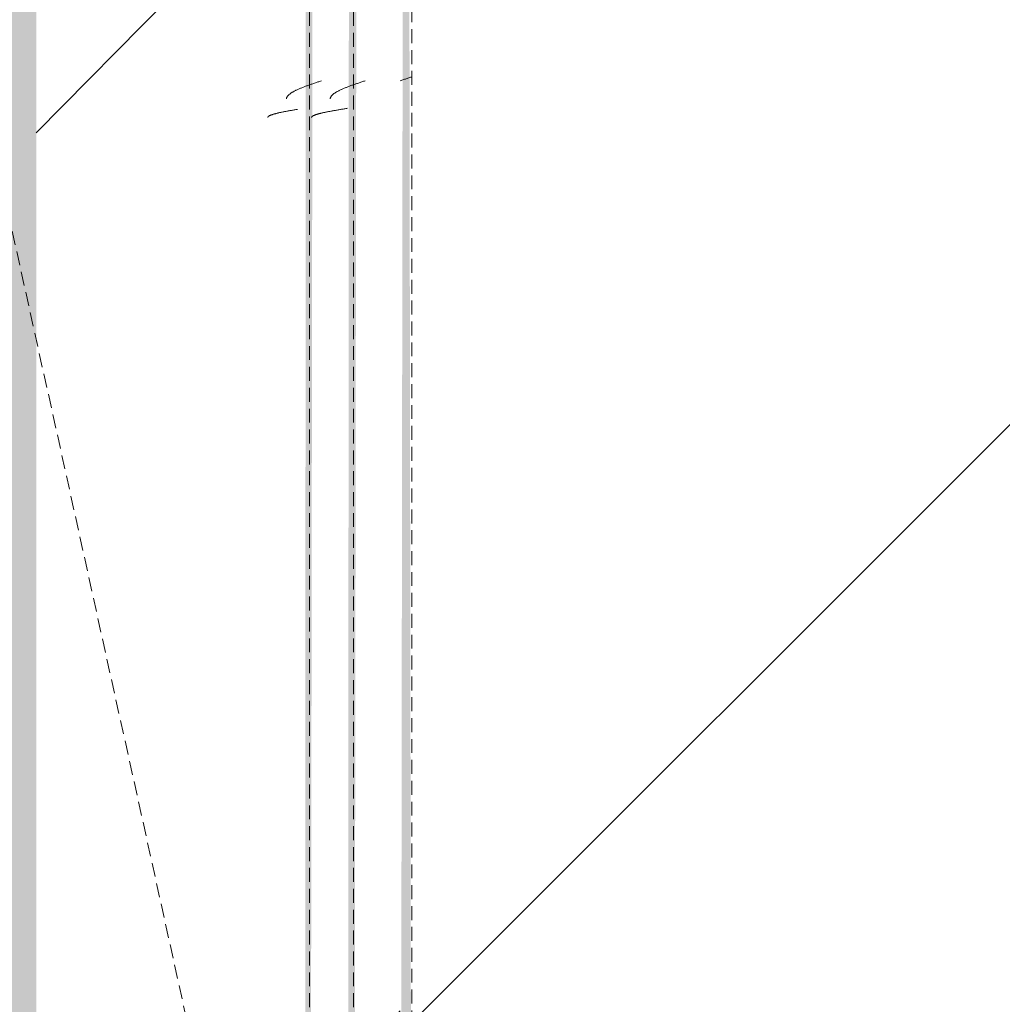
# Model space of a CAD drawing. Header units: millimetres. Extents: x 16156 to 91527, y 4646 to 113494.
# Tile 238 of 256: x 35710 to 36046, y 70967 to 71304. Entities that reach past the tile are written whole.
import ezdxf

# ---------------------------------------------------------------- set-up
doc = ezdxf.new("R2010")
doc.units = ezdxf.units.MM
doc.linetypes.add('ARC Demolished', pattern=[7.14375, 4.7625, -2.38125])
for name, color, linetype, lineweight in [('A--AR9__AlgVoorz', 1, 'Continuous', 9), ('A--L74__VasteSanitaireVoorz', 1, 'ARC Demolished', 9), ('A--L82__LosseGebruikersInvent', 1, 'ARC Demolished', 9)]:
    doc.layers.add(name, color=color, linetype=linetype, lineweight=lineweight)
pattern_1 = [(135, (72113.44, -36801.75), (-212.132, -212.132), [])]
pattern_2 = [(315, (-71398.44, 35670.5), (212.132, 212.132), [])]
pattern_3 = [(315.439, (-71398.44, 34585), (205.6355, 215.307), [])]

# ---------------------------------------------------------------- blocks, each defined once
blk = doc.blocks.new('73_FU_Keukentop - Type 1-2249611-AB-Begane grond - slooptekening')
at = {"layer": 'A--L82__LosseGebruikersInvent'}
h = blk.add_hatch(dxfattribs=at)
h.set_pattern_fill('FP_61', color=256, style=0, pattern_type=2)
h.set_pattern_definition(pattern_1)
h.paths.add_polyline_path([(1430, -957.5), (1430, 957.5), (-1430, 957.5), (-1430, -957.5), (1266.55, -957.5)])
h = blk.add_hatch(dxfattribs=at)
h.set_pattern_fill('FP_61', color=256, style=0, pattern_type=2)
h.set_pattern_definition(pattern_1)
h.paths.add_polyline_path([(1430, -957.5), (1430, 957.5), (-1430, 957.5), (-1430, -957.5), (1266.55, -957.5)])
blk.add_line((-1430, -957.5), (1430, -957.5), dxfattribs=at)
blk = doc.blocks.new('FP_246-AB-Begane grond - slooptekening')
at = {"layer": 'A--L74__VasteSanitaireVoorz', "color": 240, "linetype": 'Continuous'}
for p, q in [((-115.76, -169.75), (-115.66, -170.04)), ((-115.76, -169.75), (-115.66, -170.04)), ((-115.66, -170.04), (-115.57, -170.34)), ((-115.66, -170.04), (-115.57, -170.34)), ((-115.57, -170.34), (-115.47, -170.63)), ((-115.57, -170.34), (-115.47, -170.63)), ((-115.47, -170.63), (-115.37, -170.92)), ((-115.47, -170.63), (-115.37, -170.92)), ((-115.37, -170.92), (-115.27, -171.22)), ((-115.37, -170.92), (-115.27, -171.22)), ((-115.27, -171.22), (-115.17, -171.51)), ((-115.27, -171.22), (-115.17, -171.51)), ((-115.17, -171.51), (-115.08, -171.8)), ((-115.17, -171.51), (-115.08, -171.8)), ((-115.08, -171.8), (-114.98, -172.09)), ((-115.08, -171.8), (-114.98, -172.09)), ((-114.98, -172.09), (-114.88, -172.37)), ((-114.98, -172.09), (-114.88, -172.37)), ((-114.88, -172.37), (-114.78, -172.66)), ((-114.88, -172.37), (-114.78, -172.66)), ((-114.78, -172.66), (-114.68, -172.95)), ((-114.78, -172.66), (-114.68, -172.95)), ((-114.68, -172.95), (-114.58, -173.23)), ((-114.68, -172.95), (-114.58, -173.23)), ((-114.58, -173.23), (-114.49, -173.51)), ((-114.58, -173.23), (-114.49, -173.51)), ((-114.49, -173.51), (-114.39, -173.79)), ((-114.49, -173.51), (-114.39, -173.79))]:
    blk.add_line(p, q, dxfattribs=at)
blk = doc.blocks.new('FP_247-AB-Begane grond - slooptekening')
at = {"layer": 'A--L74__VasteSanitaireVoorz', "color": 240, "linetype": 'Continuous'}
for p, q in [((-121.95, -145.77), (-121.85, -145.78)), ((-121.95, -145.77), (-121.85, -145.78)), ((-121.85, -145.78), (-121.75, -145.8)), ((-121.85, -145.78), (-121.75, -145.8)), ((-121.75, -145.8), (-121.65, -145.83)), ((-121.75, -145.8), (-121.65, -145.83)), ((-121.65, -145.83), (-121.56, -145.86)), ((-121.65, -145.83), (-121.56, -145.86)), ((-121.56, -145.86), (-121.46, -145.9)), ((-121.56, -145.86), (-121.46, -145.9)), ((-121.46, -145.9), (-121.36, -145.95)), ((-121.46, -145.9), (-121.36, -145.95)), ((-121.36, -145.95), (-121.26, -146)), ((-121.36, -145.95), (-121.26, -146)), ((-121.26, -146), (-121.16, -146.06)), ((-121.26, -146), (-121.16, -146.06)), ((-121.16, -146.06), (-121.06, -146.13)), ((-121.16, -146.06), (-121.06, -146.13)), ((-121.06, -146.13), (-120.97, -146.2)), ((-121.06, -146.13), (-120.97, -146.2)), ((-120.97, -146.2), (-120.87, -146.29)), ((-120.97, -146.2), (-120.87, -146.29)), ((-120.87, -146.29), (-120.77, -146.37)), ((-120.87, -146.29), (-120.77, -146.37)), ((-120.77, -146.37), (-120.67, -146.47)), ((-120.77, -146.37), (-120.67, -146.47)), ((-120.67, -146.47), (-120.57, -146.57)), ((-120.67, -146.47), (-120.57, -146.57)), ((-120.57, -146.57), (-120.48, -146.68)), ((-120.57, -146.57), (-120.48, -146.68)), ((-120.48, -146.68), (-120.38, -146.8)), ((-120.48, -146.68), (-120.38, -146.8)), ((-120.38, -146.8), (-120.28, -146.92)), ((-120.38, -146.8), (-120.28, -146.92)), ((-120.28, -146.92), (-120.18, -147.05)), ((-120.28, -146.92), (-120.18, -147.05)), ((-120.18, -147.05), (-120.08, -147.18)), ((-120.18, -147.05), (-120.08, -147.18)), ((-120.08, -147.18), (-119.98, -147.33)), ((-120.08, -147.18), (-119.98, -147.33)), ((-119.98, -147.33), (-119.89, -147.47)), ((-119.98, -147.33), (-119.89, -147.47)), ((-119.89, -147.47), (-119.79, -147.63)), ((-119.89, -147.47), (-119.79, -147.63)), ((-119.79, -147.63), (-119.69, -147.79)), ((-119.79, -147.63), (-119.69, -147.79)), ((-119.69, -147.79), (-119.59, -147.95)), ((-119.69, -147.79), (-119.59, -147.95)), ((-119.59, -147.95), (-119.49, -148.13)), ((-119.59, -147.95), (-119.49, -148.13)), ((-119.49, -148.13), (-119.4, -148.31)), ((-119.49, -148.13), (-119.4, -148.31)), ((-119.4, -148.31), (-119.3, -148.49)), ((-119.4, -148.31), (-119.3, -148.49)), ((-119.3, -148.49), (-119.2, -148.68)), ((-119.3, -148.49), (-119.2, -148.68)), ((-119.2, -148.68), (-119.1, -148.87)), ((-119.2, -148.68), (-119.1, -148.87)), ((-119.1, -148.87), (-119, -149.07)), ((-119.1, -148.87), (-119, -149.07)), ((-119, -149.07), (-118.9, -149.28)), ((-119, -149.07), (-118.9, -149.28)), ((-118.9, -149.28), (-118.81, -149.49)), ((-118.9, -149.28), (-118.81, -149.49)), ((-118.81, -149.49), (-118.71, -149.7)), ((-118.81, -149.49), (-118.71, -149.7)), ((-118.71, -149.7), (-118.61, -149.92)), ((-118.71, -149.7), (-118.61, -149.92)), ((-118.61, -149.92), (-118.51, -150.15)), ((-118.61, -149.92), (-118.51, -150.15)), ((-118.51, -150.15), (-118.41, -150.38)), ((-118.51, -150.15), (-118.41, -150.38)), ((-118.41, -150.38), (-118.32, -150.61)), ((-118.41, -150.38), (-118.32, -150.61)), ((-118.32, -150.61), (-118.22, -150.85)), ((-118.32, -150.61), (-118.22, -150.85)), ((-118.22, -150.85), (-118.12, -151.09)), ((-118.22, -150.85), (-118.12, -151.09)), ((-118.12, -151.09), (-118.02, -151.34)), ((-118.12, -151.09), (-118.02, -151.34)), ((-118.02, -151.34), (-117.92, -151.59)), ((-118.02, -151.34), (-117.92, -151.59)), ((-117.92, -151.59), (-117.82, -151.84)), ((-117.92, -151.59), (-117.82, -151.84)), ((-117.82, -151.84), (-117.73, -152.1)), ((-117.82, -151.84), (-117.73, -152.1)), ((-117.73, -152.1), (-117.63, -152.36)), ((-117.73, -152.1), (-117.63, -152.36)), ((-117.63, -152.36), (-117.53, -152.63)), ((-117.63, -152.36), (-117.53, -152.63)), ((-117.53, -152.63), (-117.43, -152.89)), ((-117.53, -152.63), (-117.43, -152.89)), ((-117.43, -152.89), (-117.33, -153.17)), ((-117.43, -152.89), (-117.33, -153.17)), ((-117.33, -153.17), (-117.24, -153.44)), ((-117.33, -153.17), (-117.24, -153.44)), ((-117.24, -153.44), (-117.14, -153.71)), ((-117.24, -153.44), (-117.14, -153.71)), ((-117.14, -153.71), (-117.04, -153.99)), ((-117.14, -153.71), (-117.04, -153.99)), ((-117.04, -153.99), (-116.94, -154.27)), ((-117.04, -153.99), (-116.94, -154.27)), ((-116.94, -154.27), (-116.84, -154.55)), ((-116.94, -154.27), (-116.84, -154.55)), ((-116.84, -154.55), (-116.74, -154.84)), ((-116.84, -154.55), (-116.74, -154.84)), ((-116.74, -154.84), (-116.65, -155.13)), ((-116.74, -154.84), (-116.65, -155.13)), ((-116.65, -155.13), (-116.55, -155.41)), ((-116.65, -155.13), (-116.55, -155.41)), ((-116.55, -155.41), (-116.45, -155.7)), ((-116.55, -155.41), (-116.45, -155.7)), ((-116.45, -155.7), (-116.35, -155.99)), ((-116.45, -155.7), (-116.35, -155.99)), ((-116.35, -155.99), (-116.25, -156.28)), ((-116.35, -155.99), (-116.25, -156.28)), ((-116.25, -156.28), (-116.16, -156.58)), ((-116.25, -156.28), (-116.16, -156.58)), ((-116.16, -156.58), (-116.06, -156.87)), ((-116.16, -156.58), (-116.06, -156.87)), ((-116.06, -156.87), (-115.96, -157.16)), ((-116.06, -156.87), (-115.96, -157.16)), ((-115.96, -157.16), (-115.86, -157.46)), ((-115.96, -157.16), (-115.86, -157.46)), ((-115.86, -157.46), (-115.76, -157.75)), ((-115.86, -157.46), (-115.76, -157.75))]:
    blk.add_line(p, q, dxfattribs=at)
at = {"layer": 'A--L74__VasteSanitaireVoorz'}
blk.add_line((715, -153.75), (-695, -153.75), dxfattribs=at)
blk = doc.blocks.new('FP_248-AB-Begane grond - slooptekening')
at = {"layer": 'A--L74__VasteSanitaireVoorz', "color": 240, "linetype": 'Continuous'}
for p, q in [((-128.29, -139.42), (-128.24, -139.43)), ((-128.29, -139.42), (-128.24, -139.43)), ((-128.24, -139.43), (-128.2, -139.45)), ((-128.24, -139.43), (-128.2, -139.45)), ((-128.2, -139.45), (-128.15, -139.48)), ((-128.2, -139.45), (-128.15, -139.48)), ((-128.15, -139.48), (-128.1, -139.51)), ((-128.15, -139.48), (-128.1, -139.51)), ((-128.1, -139.51), (-128.05, -139.55)), ((-128.1, -139.51), (-128.05, -139.55)), ((-128.05, -139.55), (-128, -139.6)), ((-128.05, -139.55), (-128, -139.6)), ((-128, -139.6), (-127.95, -139.66)), ((-128, -139.6), (-127.95, -139.66)), ((-127.95, -139.66), (-127.9, -139.72)), ((-127.95, -139.66), (-127.9, -139.72)), ((-127.9, -139.72), (-127.85, -139.79)), ((-127.9, -139.72), (-127.85, -139.79)), ((-127.85, -139.79), (-127.8, -139.87)), ((-127.85, -139.79), (-127.8, -139.87)), ((-127.8, -139.87), (-127.75, -139.95)), ((-127.8, -139.87), (-127.75, -139.95)), ((-127.75, -139.95), (-127.7, -140.04)), ((-127.75, -139.95), (-127.7, -140.04)), ((-127.7, -140.04), (-127.66, -140.14)), ((-127.7, -140.04), (-127.66, -140.14)), ((-127.66, -140.14), (-127.61, -140.25)), ((-127.66, -140.14), (-127.61, -140.25)), ((-127.61, -140.25), (-127.56, -140.36)), ((-127.61, -140.25), (-127.56, -140.36)), ((-127.56, -140.36), (-127.51, -140.48)), ((-127.56, -140.36), (-127.51, -140.48)), ((-127.51, -140.48), (-127.46, -140.6)), ((-127.51, -140.48), (-127.46, -140.6)), ((-127.46, -140.6), (-127.41, -140.74)), ((-127.46, -140.6), (-127.41, -140.74)), ((-127.41, -140.74), (-127.36, -140.88)), ((-127.41, -140.74), (-127.36, -140.88)), ((-127.36, -140.88), (-127.31, -141.02)), ((-127.36, -140.88), (-127.31, -141.02)), ((-127.31, -141.02), (-127.26, -141.17)), ((-127.31, -141.02), (-127.26, -141.17)), ((-127.26, -141.17), (-127.21, -141.33)), ((-127.26, -141.17), (-127.21, -141.33)), ((-127.21, -141.33), (-127.16, -141.5)), ((-127.21, -141.33), (-127.16, -141.5)), ((-127.16, -141.5), (-127.12, -141.67)), ((-127.16, -141.5), (-127.12, -141.67)), ((-127.12, -141.67), (-127.07, -141.85)), ((-127.12, -141.67), (-127.07, -141.85)), ((-127.07, -141.85), (-127.02, -142.03)), ((-127.07, -141.85), (-127.02, -142.03)), ((-127.02, -142.03), (-126.97, -142.22)), ((-127.02, -142.03), (-126.97, -142.22)), ((-126.97, -142.22), (-126.92, -142.41)), ((-126.97, -142.22), (-126.92, -142.41)), ((-126.92, -142.41), (-126.87, -142.61)), ((-126.92, -142.41), (-126.87, -142.61)), ((-126.87, -142.61), (-126.82, -142.82)), ((-126.87, -142.61), (-126.82, -142.82)), ((-126.82, -142.82), (-126.77, -143.03)), ((-126.82, -142.82), (-126.77, -143.03)), ((-126.77, -143.03), (-126.72, -143.25)), ((-126.77, -143.03), (-126.72, -143.25)), ((-126.72, -143.25), (-126.67, -143.47)), ((-126.72, -143.25), (-126.67, -143.47)), ((-126.67, -143.47), (-126.62, -143.7)), ((-126.67, -143.47), (-126.62, -143.7)), ((-126.62, -143.7), (-126.58, -143.93)), ((-126.62, -143.7), (-126.58, -143.93)), ((-126.58, -143.93), (-126.53, -144.16)), ((-126.58, -143.93), (-126.53, -144.16)), ((-126.53, -144.16), (-126.48, -144.4)), ((-126.53, -144.16), (-126.48, -144.4)), ((-126.48, -144.4), (-126.43, -144.65)), ((-126.48, -144.4), (-126.43, -144.65)), ((-126.43, -144.65), (-126.38, -144.9)), ((-126.43, -144.65), (-126.38, -144.9)), ((-126.38, -144.9), (-126.33, -145.15)), ((-126.38, -144.9), (-126.33, -145.15)), ((-126.33, -145.15), (-126.28, -145.41)), ((-126.33, -145.15), (-126.28, -145.41)), ((-126.28, -145.41), (-126.23, -145.67)), ((-126.28, -145.41), (-126.23, -145.67)), ((-126.23, -145.67), (-126.18, -145.94)), ((-126.23, -145.67), (-126.18, -145.94)), ((-126.18, -145.94), (-126.13, -146.21)), ((-126.18, -145.94), (-126.13, -146.21)), ((-126.13, -146.21), (-126.08, -146.48)), ((-126.13, -146.21), (-126.08, -146.48)), ((-126.08, -146.48), (-126.04, -146.75)), ((-126.08, -146.48), (-126.04, -146.75)), ((-126.04, -146.75), (-125.99, -147.03)), ((-126.04, -146.75), (-125.99, -147.03)), ((-125.99, -147.03), (-125.94, -147.31)), ((-125.99, -147.03), (-125.94, -147.31)), ((-125.94, -147.31), (-125.89, -147.6)), ((-125.94, -147.31), (-125.89, -147.6)), ((-125.89, -147.6), (-125.84, -147.88)), ((-125.89, -147.6), (-125.84, -147.88)), ((-125.84, -147.88), (-125.79, -148.17)), ((-125.84, -147.88), (-125.79, -148.17)), ((-125.79, -148.17), (-125.74, -148.46)), ((-125.79, -148.17), (-125.74, -148.46)), ((-125.74, -148.46), (-125.69, -148.75)), ((-125.74, -148.46), (-125.69, -148.75)), ((-125.69, -148.75), (-125.64, -149.05)), ((-125.69, -148.75), (-125.64, -149.05)), ((-125.64, -149.05), (-125.59, -149.34)), ((-125.64, -149.05), (-125.59, -149.34)), ((-125.59, -149.34), (-125.54, -149.64)), ((-125.59, -149.34), (-125.54, -149.64)), ((-125.54, -149.64), (-125.5, -149.94)), ((-125.54, -149.64), (-125.5, -149.94)), ((-125.5, -149.94), (-125.45, -150.24)), ((-125.5, -149.94), (-125.45, -150.24)), ((-125.45, -150.24), (-125.4, -150.54)), ((-125.45, -150.24), (-125.4, -150.54)), ((-125.4, -150.54), (-125.35, -150.84)), ((-125.4, -150.54), (-125.35, -150.84)), ((-125.35, -150.84), (-125.3, -151.14)), ((-125.35, -150.84), (-125.3, -151.14)), ((-125.3, -151.14), (-125.25, -151.45)), ((-125.3, -151.14), (-125.25, -151.45)), ((-125.25, -151.45), (-125.2, -151.75)), ((-125.25, -151.45), (-125.2, -151.75))]:
    blk.add_line(p, q, dxfattribs=at)
blk = doc.blocks.new('FP_249-AB-Begane grond - slooptekening')
at = {"layer": 'A--L74__VasteSanitaireVoorz', "color": 240, "linetype": 'Continuous'}
for p, q in [((-121.98, -130.77), (-121.88, -130.78)), ((-121.98, -130.77), (-121.88, -130.78)), ((-121.88, -130.78), (-121.79, -130.8)), ((-121.88, -130.78), (-121.79, -130.8)), ((-121.79, -130.8), (-121.69, -130.83)), ((-121.79, -130.8), (-121.69, -130.83)), ((-121.69, -130.83), (-121.59, -130.86)), ((-121.69, -130.83), (-121.59, -130.86)), ((-121.59, -130.86), (-121.49, -130.9)), ((-121.59, -130.86), (-121.49, -130.9)), ((-121.49, -130.9), (-121.39, -130.95)), ((-121.49, -130.9), (-121.39, -130.95)), ((-121.39, -130.95), (-121.29, -131)), ((-121.39, -130.95), (-121.29, -131)), ((-121.29, -131), (-121.2, -131.06)), ((-121.29, -131), (-121.2, -131.06)), ((-121.2, -131.06), (-121.1, -131.13)), ((-121.2, -131.06), (-121.1, -131.13)), ((-121.1, -131.13), (-121, -131.2)), ((-121.1, -131.13), (-121, -131.2)), ((-121, -131.2), (-120.9, -131.29)), ((-121, -131.2), (-120.9, -131.29)), ((-120.9, -131.29), (-120.8, -131.37)), ((-120.9, -131.29), (-120.8, -131.37)), ((-120.8, -131.37), (-120.71, -131.47)), ((-120.8, -131.37), (-120.71, -131.47)), ((-120.71, -131.47), (-120.61, -131.57)), ((-120.71, -131.47), (-120.61, -131.57)), ((-120.61, -131.57), (-120.51, -131.68)), ((-120.61, -131.57), (-120.51, -131.68)), ((-120.51, -131.68), (-120.41, -131.8)), ((-120.51, -131.68), (-120.41, -131.8)), ((-120.41, -131.8), (-120.31, -131.92)), ((-120.41, -131.8), (-120.31, -131.92)), ((-120.31, -131.92), (-120.21, -132.05)), ((-120.31, -131.92), (-120.21, -132.05)), ((-120.21, -132.05), (-120.12, -132.18)), ((-120.21, -132.05), (-120.12, -132.18)), ((-120.12, -132.18), (-120.02, -132.33)), ((-120.12, -132.18), (-120.02, -132.33)), ((-120.02, -132.33), (-119.92, -132.47)), ((-120.02, -132.33), (-119.92, -132.47)), ((-119.92, -132.47), (-119.82, -132.63)), ((-119.92, -132.47), (-119.82, -132.63)), ((-119.82, -132.63), (-119.72, -132.79)), ((-119.82, -132.63), (-119.72, -132.79)), ((-119.72, -132.79), (-119.63, -132.95)), ((-119.72, -132.79), (-119.63, -132.95)), ((-119.63, -132.95), (-119.53, -133.13)), ((-119.63, -132.95), (-119.53, -133.13)), ((-119.53, -133.13), (-119.43, -133.31)), ((-119.53, -133.13), (-119.43, -133.31)), ((-119.43, -133.31), (-119.33, -133.49)), ((-119.43, -133.31), (-119.33, -133.49)), ((-119.33, -133.49), (-119.23, -133.68)), ((-119.33, -133.49), (-119.23, -133.68)), ((-119.23, -133.68), (-119.13, -133.87)), ((-119.23, -133.68), (-119.13, -133.87)), ((-119.13, -133.87), (-119.04, -134.07)), ((-119.13, -133.87), (-119.04, -134.07)), ((-119.04, -134.07), (-118.94, -134.28)), ((-119.04, -134.07), (-118.94, -134.28)), ((-118.94, -134.28), (-118.84, -134.49)), ((-118.94, -134.28), (-118.84, -134.49)), ((-118.84, -134.49), (-118.74, -134.7)), ((-118.84, -134.49), (-118.74, -134.7)), ((-118.74, -134.7), (-118.64, -134.92)), ((-118.74, -134.7), (-118.64, -134.92)), ((-118.64, -134.92), (-118.55, -135.15)), ((-118.64, -134.92), (-118.55, -135.15)), ((-118.55, -135.15), (-118.45, -135.38)), ((-118.55, -135.15), (-118.45, -135.38)), ((-118.45, -135.38), (-118.35, -135.61)), ((-118.45, -135.38), (-118.35, -135.61)), ((-118.35, -135.61), (-118.25, -135.85)), ((-118.35, -135.61), (-118.25, -135.85)), ((-118.25, -135.85), (-118.15, -136.09)), ((-118.25, -135.85), (-118.15, -136.09)), ((-118.15, -136.09), (-118.05, -136.34)), ((-118.15, -136.09), (-118.05, -136.34)), ((-118.05, -136.34), (-117.96, -136.59)), ((-118.05, -136.34), (-117.96, -136.59)), ((-117.96, -136.59), (-117.86, -136.84)), ((-117.96, -136.59), (-117.86, -136.84)), ((-117.86, -136.84), (-117.76, -137.1)), ((-117.86, -136.84), (-117.76, -137.1)), ((-117.76, -137.1), (-117.66, -137.36)), ((-117.76, -137.1), (-117.66, -137.36)), ((-117.66, -137.36), (-117.56, -137.63)), ((-117.66, -137.36), (-117.56, -137.63)), ((-117.56, -137.63), (-117.47, -137.89)), ((-117.56, -137.63), (-117.47, -137.89)), ((-117.47, -137.89), (-117.37, -138.17)), ((-117.47, -137.89), (-117.37, -138.17)), ((-117.37, -138.17), (-117.27, -138.44)), ((-117.37, -138.17), (-117.27, -138.44)), ((-117.27, -138.44), (-117.17, -138.71)), ((-117.27, -138.44), (-117.17, -138.71)), ((-117.17, -138.71), (-117.07, -138.99)), ((-117.17, -138.71), (-117.07, -138.99)), ((-117.07, -138.99), (-116.97, -139.27)), ((-117.07, -138.99), (-116.97, -139.27)), ((-116.97, -139.27), (-116.88, -139.55)), ((-116.97, -139.27), (-116.88, -139.55)), ((-116.88, -139.55), (-116.78, -139.84)), ((-116.88, -139.55), (-116.78, -139.84)), ((-116.78, -139.84), (-116.68, -140.13)), ((-116.78, -139.84), (-116.68, -140.13)), ((-116.68, -140.13), (-116.58, -140.41)), ((-116.68, -140.13), (-116.58, -140.41)), ((-116.58, -140.41), (-116.48, -140.7)), ((-116.58, -140.41), (-116.48, -140.7)), ((-116.48, -140.7), (-116.39, -140.99)), ((-116.48, -140.7), (-116.39, -140.99)), ((-116.39, -140.99), (-116.29, -141.28)), ((-116.39, -140.99), (-116.29, -141.28)), ((-116.29, -141.28), (-116.19, -141.58)), ((-116.29, -141.28), (-116.19, -141.58)), ((-116.19, -141.58), (-116.09, -141.87)), ((-116.19, -141.58), (-116.09, -141.87)), ((-116.09, -141.87), (-115.99, -142.16)), ((-116.09, -141.87), (-115.99, -142.16)), ((-115.99, -142.16), (-115.89, -142.46)), ((-115.99, -142.16), (-115.89, -142.46)), ((-115.89, -142.46), (-115.8, -142.75)), ((-115.89, -142.46), (-115.8, -142.75))]:
    blk.add_line(p, q, dxfattribs=at)
at = {"layer": 'A--L74__VasteSanitaireVoorz'}
blk.add_line((715, -138.75), (-695, -138.75), dxfattribs=at)
blk = doc.blocks.new('FP_250-AB-Begane grond - slooptekening')
at = {"layer": 'A--L74__VasteSanitaireVoorz', "color": 240, "linetype": 'Continuous'}
for p, q in [((-128.3, -124.42), (-128.25, -124.43)), ((-128.3, -124.42), (-128.25, -124.43)), ((-128.25, -124.43), (-128.2, -124.45)), ((-128.25, -124.43), (-128.2, -124.45)), ((-128.2, -124.45), (-128.15, -124.48)), ((-128.2, -124.45), (-128.15, -124.48)), ((-128.15, -124.48), (-128.1, -124.51)), ((-128.15, -124.48), (-128.1, -124.51)), ((-128.1, -124.51), (-128.05, -124.55)), ((-128.1, -124.51), (-128.05, -124.55)), ((-128.05, -124.55), (-128.01, -124.6)), ((-128.05, -124.55), (-128.01, -124.6)), ((-128.01, -124.6), (-127.96, -124.66)), ((-128.01, -124.6), (-127.96, -124.66)), ((-127.96, -124.66), (-127.91, -124.72)), ((-127.96, -124.66), (-127.91, -124.72)), ((-127.91, -124.72), (-127.86, -124.79)), ((-127.91, -124.72), (-127.86, -124.79)), ((-127.86, -124.79), (-127.81, -124.86)), ((-127.86, -124.79), (-127.81, -124.86)), ((-127.81, -124.86), (-127.76, -124.95)), ((-127.81, -124.86), (-127.76, -124.95)), ((-127.76, -124.95), (-127.71, -125.04)), ((-127.76, -124.95), (-127.71, -125.04)), ((-127.71, -125.04), (-127.66, -125.14)), ((-127.71, -125.04), (-127.66, -125.14)), ((-127.66, -125.14), (-127.61, -125.24)), ((-127.66, -125.14), (-127.61, -125.24)), ((-127.61, -125.24), (-127.56, -125.35)), ((-127.61, -125.24), (-127.56, -125.35)), ((-127.56, -125.35), (-127.52, -125.47)), ((-127.56, -125.35), (-127.52, -125.47)), ((-127.52, -125.47), (-127.47, -125.6)), ((-127.52, -125.47), (-127.47, -125.6)), ((-127.47, -125.6), (-127.42, -125.73)), ((-127.47, -125.6), (-127.42, -125.73)), ((-127.42, -125.73), (-127.37, -125.87)), ((-127.42, -125.73), (-127.37, -125.87)), ((-127.37, -125.87), (-127.32, -126.02)), ((-127.37, -125.87), (-127.32, -126.02)), ((-127.32, -126.02), (-127.27, -126.17)), ((-127.32, -126.02), (-127.27, -126.17)), ((-127.27, -126.17), (-127.22, -126.33)), ((-127.27, -126.17), (-127.22, -126.33)), ((-127.22, -126.33), (-127.17, -126.49)), ((-127.22, -126.33), (-127.17, -126.49)), ((-127.17, -126.49), (-127.12, -126.66)), ((-127.17, -126.49), (-127.12, -126.66)), ((-127.12, -126.66), (-127.07, -126.84)), ((-127.12, -126.66), (-127.07, -126.84)), ((-127.07, -126.84), (-127.03, -127.02)), ((-127.07, -126.84), (-127.03, -127.02)), ((-127.03, -127.02), (-126.98, -127.21)), ((-127.03, -127.02), (-126.98, -127.21)), ((-126.98, -127.21), (-126.93, -127.4)), ((-126.98, -127.21), (-126.93, -127.4)), ((-126.93, -127.4), (-126.88, -127.6)), ((-126.93, -127.4), (-126.88, -127.6)), ((-126.88, -127.6), (-126.83, -127.81)), ((-126.88, -127.6), (-126.83, -127.81)), ((-126.83, -127.81), (-126.78, -128.02)), ((-126.83, -127.81), (-126.78, -128.02)), ((-126.78, -128.02), (-126.73, -128.23)), ((-126.78, -128.02), (-126.73, -128.23)), ((-126.73, -128.23), (-126.68, -128.45)), ((-126.73, -128.23), (-126.68, -128.45)), ((-126.68, -128.45), (-126.63, -128.68)), ((-126.68, -128.45), (-126.63, -128.68)), ((-126.63, -128.68), (-126.58, -128.91)), ((-126.63, -128.68), (-126.58, -128.91)), ((-126.58, -128.91), (-126.54, -129.15)), ((-126.58, -128.91), (-126.54, -129.15)), ((-126.54, -129.15), (-126.49, -129.39)), ((-126.54, -129.15), (-126.49, -129.39)), ((-126.49, -129.39), (-126.44, -129.63)), ((-126.49, -129.39), (-126.44, -129.63)), ((-126.44, -129.63), (-126.39, -129.88)), ((-126.44, -129.63), (-126.39, -129.88)), ((-126.39, -129.88), (-126.34, -130.13)), ((-126.39, -129.88), (-126.34, -130.13)), ((-126.34, -130.13), (-126.29, -130.39)), ((-126.34, -130.13), (-126.29, -130.39)), ((-126.29, -130.39), (-126.24, -130.65)), ((-126.29, -130.39), (-126.24, -130.65)), ((-126.24, -130.65), (-126.19, -130.91)), ((-126.24, -130.65), (-126.19, -130.91)), ((-126.19, -130.91), (-126.14, -131.18)), ((-126.19, -130.91), (-126.14, -131.18)), ((-126.14, -131.18), (-126.09, -131.45)), ((-126.14, -131.18), (-126.09, -131.45)), ((-126.09, -131.45), (-126.05, -131.73)), ((-126.09, -131.45), (-126.05, -131.73)), ((-126.05, -131.73), (-126, -132.01)), ((-126.05, -131.73), (-126, -132.01)), ((-126, -132.01), (-125.95, -132.29)), ((-126, -132.01), (-125.95, -132.29)), ((-125.95, -132.29), (-125.9, -132.57)), ((-125.95, -132.29), (-125.9, -132.57)), ((-125.9, -132.57), (-125.85, -132.85)), ((-125.9, -132.57), (-125.85, -132.85)), ((-125.85, -132.85), (-125.8, -133.14)), ((-125.85, -132.85), (-125.8, -133.14)), ((-125.8, -133.14), (-125.75, -133.43)), ((-125.8, -133.14), (-125.75, -133.43)), ((-125.75, -133.43), (-125.7, -133.72)), ((-125.75, -133.43), (-125.7, -133.72)), ((-125.7, -133.72), (-125.65, -134.02)), ((-125.7, -133.72), (-125.65, -134.02)), ((-125.65, -134.02), (-125.61, -134.31)), ((-125.65, -134.02), (-125.61, -134.31)), ((-125.61, -134.31), (-125.56, -134.61)), ((-125.61, -134.31), (-125.56, -134.61))]:
    blk.add_line(p, q, dxfattribs=at)
blk = doc.blocks.new('52_PF_FB_Gutter_rectangle - End Outlet - 1430mm_W_ x 300mm_L_ x 60mm_H_ x 160mm_Dia_ 2-2250526-AB-Begane grond - slooptekening')
at = {"layer": 'A--L74__VasteSanitaireVoorz', "linetype": 'Continuous'}
h = blk.add_hatch(dxfattribs=at)
h.set_pattern_fill('FP_72', color=256, style=0, pattern_type=2)
h.set_pattern_definition(pattern_3)
h.paths.add_polyline_path([(-695, -45.2), (-695, -137.1), (715, -137.1), (715, -45.2), (-551.55, -45.2)])
h = blk.add_hatch(dxfattribs=at)
h.set_pattern_fill('FP_72', color=256, style=0, pattern_type=2)
h.set_pattern_definition(pattern_3)
h.paths.add_polyline_path([(-695, -45.2), (-695, -137.1), (715, -137.1), (715, -45.2), (-551.55, -45.2)])
h = blk.add_hatch(dxfattribs=at)
h.set_pattern_fill('FP_71', color=256, style=0, pattern_type=2)
h.set_pattern_definition(pattern_2)
h.paths.add_polyline_path([(-695, -142.75), (-688.91, -151.75), (715, -151.75), (715, -142.75), (-678.24, -142.75)])
h = blk.add_hatch(dxfattribs=at)
h.set_pattern_fill('FP_71', color=256, style=0, pattern_type=2)
h.set_pattern_definition(pattern_2)
h.paths.add_polyline_path([(-695, -142.75), (-688.91, -151.75), (715, -151.75), (715, -142.75), (-678.24, -142.75)])
h = blk.add_hatch(dxfattribs=at)
h.set_pattern_fill('FP_71', color=256, style=0, pattern_type=2)
h.set_pattern_definition(pattern_2)
h.paths.add_polyline_path([(-695, -169.75), (715, -169.75), (715, -157.75), (-695, -157.75)])
h = blk.add_hatch(dxfattribs=at)
h.set_pattern_fill('FP_71', color=256, style=0, pattern_type=2)
h.set_pattern_definition(pattern_2)
h.paths.add_polyline_path([(-695, -169.75), (715, -169.75), (715, -157.75), (-695, -157.75)])
at = {"layer": 'A--L74__VasteSanitaireVoorz'}
blk.add_line((-695, -153.75), (0, 0), dxfattribs=at)
at = {"layer": 'A--L74__VasteSanitaireVoorz', "linetype": 'Continuous'}
for name in ['FP_250-AB-Begane grond - slooptekening', 'FP_248-AB-Begane grond - slooptekening', 'FP_246-AB-Begane grond - slooptekening']:
    blk.add_blockref(name, (0, 0), dxfattribs=at)
at = {"layer": 'A--L74__VasteSanitaireVoorz'}
for name in ['FP_249-AB-Begane grond - slooptekening', 'FP_247-AB-Begane grond - slooptekening']:
    blk.add_blockref(name, (0, 0), dxfattribs=at)

msp = doc.modelspace()

# ---------------------------------------------------------------- hatches: boundary and pattern name
at = {"layer": 'A--AR9__AlgVoorz'}
h = msp.add_hatch(color=7, dxfattribs=at)
h.paths.add_polyline_path([(34992.21, 66090.94), (35035.69, 66090.94), (35035.69, 66103.44), (44949.11, 66103.44), (44949.11, 69721.44), (44914.25, 69721.44), (44914.25, 68707.44), (43114.25, 68707.44), (43114.25, 69721.44), (41917.26, 69725.44), (41917.26, 70221.44), (43114.25, 70224.13), (43114.25, 72321.44), (41917.26, 72325.44), (41917.26, 72821.44), (43114.25, 72829.12), (43114.25, 73543.44), (44914.25, 73543.44), (44914.25, 72821.44), (44949.11, 72821.44), (44946.01, 73925.94), (39384.05, 73925.94), (39384.05, 73938.44), (33209.25, 73938.44), (33209.25, 72383.44), (32470.07, 72383.44), (32470.07, 70583.44), (33209.25, 70583.44), (33209.25, 66383.44), (32470.07, 66383.44), (32470.07, 66090.94), (34835.58, 66090.94)])
h.paths.add_polyline_path([(37637.57, 66285.44), (35496.75, 66289.44), (35500.75, 66304.27), (35844.25, 66305.44), (35840.25, 69126.62), (35496.75, 69129.44), (35496.77, 69144.27), (38106.75, 69141.01), (38102.75, 69126.62), (37759.25, 69125.44), (37763.25, 66304.27), (38106.75, 66297.88), (38106.75, 66286.62), (37759.25, 66285.44)])
h.paths.add_polyline_path([(35828.25, 66305.44), (35824.38, 66305.44), (35828.25, 69125.44), (35844.11, 69125.44), (35840.25, 66305.44)])
h.paths.add_polyline_path([(38104.75, 66305.44), (38086.88, 66305.44), (38090.75, 69125.44), (38106.61, 69125.44), (38105.58, 66305.44)])
h.paths.add_polyline_path([(35497.28, 66305.44), (35496.88, 66305.44), (35500.75, 69125.44), (35516.61, 69125.44), (35512.75, 66305.44), (35497.92, 66305.44)])
h.paths.add_polyline_path([(38070.1, 66305.44), (37978.2, 66305.44), (37978.2, 69125.44), (38071.54, 69125.44), (38070.54, 66305.44)])
h.paths.add_polyline_path([(37759.78, 66305.44), (37759.38, 66305.44), (37763.25, 69125.44), (37779.11, 69125.44), (37775.25, 66305.44), (37760.42, 66305.44)])
h.paths.add_polyline_path([(38084.75, 66305.44), (38071.88, 66305.44), (38075.75, 69125.44), (38086.68, 69125.44), (38085.27, 66305.44)])
h.paths.add_polyline_path([(35517.02, 66305.44), (35516.82, 66305.44), (35518.75, 69125.44), (35531.61, 69125.44), (35527.75, 66305.44), (35517.33, 66305.44)])
h.paths.add_polyline_path([(35769.58, 66305.44), (35715.7, 66305.44), (35715.7, 69125.44), (35809.04, 69125.44), (35807.6, 66305.44)])
h.paths.add_polyline_path([(35822.25, 66305.44), (35809.38, 66305.44), (35813.25, 69125.44), (35824.18, 69125.44), (35822.77, 66305.44)])
h.paths.add_polyline_path([(37779.52, 66305.44), (37779.32, 66305.44), (37781.25, 69125.44), (37794.11, 69125.44), (37790.25, 66305.44), (37779.83, 66305.44)])
h.paths.add_polyline_path([(37871.06, 66305.44), (37794.46, 66305.44), (37795.9, 69125.44), (37887.79, 69125.44), (37887.79, 66305.44)])
h.paths.add_polyline_path([(35536.08, 66305.44), (35531.96, 66305.44), (35536.08, 69125.44), (35625.29, 69125.44), (35625.29, 66305.44)])
h.paths.add_polyline_path([(42495.26, 69741.44), (42497.26, 69741.44), (42495.26, 69743.44)])
h.paths.add_polyline_path([(42708.75, 69741.44), (43079.79, 69741.44), (43079.79, 70201.44), (42554.72, 70201.44), (42554.72, 69741.44)])
h.paths.add_polyline_path([(43095.26, 69741.44), (43097.26, 69741.44), (43095.26, 69743.44)])
h.paths.add_polyline_path([(42307.54, 69741.44), (42479.79, 69741.44), (42479.79, 70201.44), (41954.72, 70201.44), (41954.72, 69741.44), (42074.04, 69741.44)])
h.paths.add_polyline_path([(41937.26, 69741.44), (41939.26, 69743.44), (41937.26, 69993.95)])
h.paths.add_polyline_path([(44914.25, 70221.44), (44949.11, 70221.44), (44949.11, 72321.44), (44914.25, 72321.44), (44914.25, 70278.26)])
h.paths.add_polyline_path([(37759.25, 70683.44), (35496.75, 70687.44), (35500.75, 70702.27), (35844.25, 70703.44), (35840.25, 73524.62), (35496.75, 73527.44), (35500.75, 73542.27), (38106.75, 73539.44), (38102.75, 73524.62), (37759.25, 73523.44), (37763.25, 70702.27), (38106.75, 70699.44), (38102.75, 70684.62), (37759.26, 70684.62)])
h.paths.add_polyline_path([(35527.75, 70703.44), (35516.82, 70703.44), (35518.75, 73523.44), (35531.61, 73523.44), (35528.78, 70703.44)])
h.paths.add_polyline_path([(35512.75, 70703.44), (35496.88, 70703.44), (35500.75, 73523.44), (35516.61, 73523.44), (35513.78, 70703.44)])
h.paths.add_polyline_path([(35533.4, 70703.44), (35531.96, 70703.44), (35536.08, 73523.44), (35625.29, 73523.44), (35625.29, 70703.44), (35536.08, 70703.44)])
h.paths.add_polyline_path([(35715.7, 70703.44), (35715.7, 73523.44), (35809.04, 73523.44), (35807.6, 70703.44), (35769.58, 70703.44)])
h.paths.add_polyline_path([(37759.46, 70703.44), (37759.38, 70703.44), (37763.25, 73523.44), (37779.11, 73523.44), (37775.25, 70703.44), (37759.78, 70703.44)])
h.paths.add_polyline_path([(37781.25, 70703.44), (37779.32, 70703.44), (37781.25, 73523.44), (37794.11, 73523.44), (37790.25, 70703.44)])
h.paths.add_polyline_path([(37794.46, 70703.44), (37795.9, 73523.44), (37887.79, 73523.44), (37887.79, 70703.44), (37794.72, 70703.44)])
h.paths.add_polyline_path([(35809.78, 70703.44), (35809.38, 70703.44), (35813.25, 73523.44), (35824.18, 73523.44), (35822.25, 70703.44), (35810.42, 70703.44)])
h.paths.add_polyline_path([(38087.92, 70703.44), (38086.88, 70703.44), (38090.75, 73523.44), (38106.61, 73523.44), (38102.75, 70703.44), (38088.75, 70703.44)])
h.paths.add_polyline_path([(35824.78, 70703.44), (35824.38, 70707), (35828.25, 73523.44), (35844.11, 73523.44), (35840.25, 70703.44), (35825.42, 70703.44)])
h.paths.add_polyline_path([(38086.68, 70703.44), (38071.88, 70703.44), (38075.75, 73523.44), (38086.68, 73523.44), (38086.68, 70846.89)])
h.paths.add_polyline_path([(37978.2, 70703.44), (37978.2, 73523.44), (38071.54, 73523.44), (38070.1, 70703.44)])
h.paths.add_polyline_path([(41209.25, 71043.44), (40509.25, 71043.44), (40509.25, 73543.44), (41209.25, 73543.44), (41209.25, 71415.52)])
h.paths.add_polyline_path([(42774.53, 72341.44), (43079.79, 72341.44), (43079.79, 72801.44), (42554.72, 72801.44), (42554.72, 72341.44), (42734.16, 72341.44)])
h.paths.add_polyline_path([(42074.04, 72341.44), (42479.79, 72341.44), (42479.79, 72801.44), (41954.72, 72801.44), (41954.72, 72341.44)])
h.paths.add_polyline_path([(42537.26, 72341.44), (42539.26, 72343.44), (42537.26, 72552.77)])
h.paths.add_polyline_path([(43095.26, 72341.44), (43097.26, 72341.44), (43095.26, 72343.44)])
h.paths.add_polyline_path([(42495.26, 72341.44), (42497.26, 72341.44), (42495.26, 72343.44)])

# ---------------------------------------------------------------- block references
at = {"layer": 'A--L74__VasteSanitaireVoorz', "rotation": 89.99999999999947}
msp.add_blockref('52_PF_FB_Gutter_rectangle - End Outlet - 1430mm_W_ x 300mm_L_ x 60mm_H_ x 160mm_Dia_ 2-2250526-AB-Begane grond - slooptekening', (35670.5, 71398.44), dxfattribs=at)
at = {"layer": 'A--L82__LosseGebruikersInvent', "rotation": 269.9999999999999}
msp.add_blockref('73_FU_Keukentop - Type 1-2249611-AB-Begane grond - slooptekening', (36801.75, 72113.44), dxfattribs=at)

doc.saveas('drawing.dxf')
